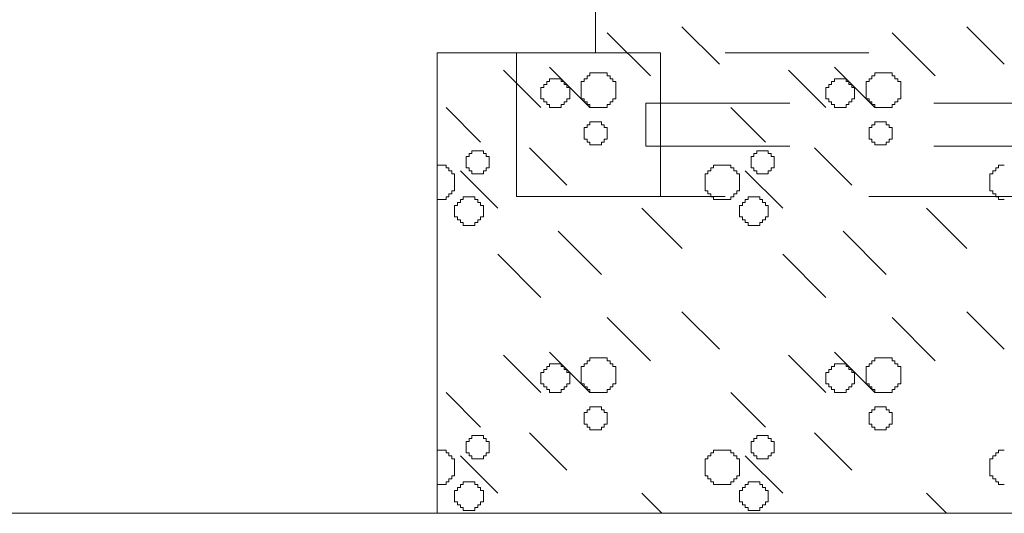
# Model space of a CAD drawing. Header units: millimetres. Extents: x -2274 to 12297, y -16157 to 26321.
# Tile 212 of 256: x -1493 to -1425, y 250 to 284. Entities that reach past the tile are written whole.
import ezdxf

# ---------------------------------------------------------------- set-up
doc = ezdxf.new("R2010")
doc.units = ezdxf.units.MM
doc.linetypes.add('4002', pattern=[2, 1, -1])
doc.layers.add('- niebieska cienka - izolacja', color=120, linetype='Continuous')
doc.layers.add('- niebieska gruba', color=161, linetype='Continuous')
doc.layers.add('-ŚCIANY NOŚNE', color=4, linetype='Continuous', lineweight=53)
doc.layers.add('DO USU', color=7, linetype='Continuous', true_color=0x969696)

msp = doc.modelspace()

# ---------------------------------------------------------------- linework, layer by layer
at = {"layer": '- niebieska cienka - izolacja', "color": 253, "linetype": 'Continuous', "lineweight": 13}
for p, q in [((-1452.195, 283.393), (-1449.195, 280.393)), ((-1452.195, 283.393), (-1449.195, 280.393)), ((-1446.997, 283.795), (-1444.397, 281.195)), ((-1446.997, 283.795), (-1444.397, 281.195)), ((-1432.395, 283.393), (-1429.395, 280.393)), ((-1432.395, 283.393), (-1429.395, 280.393)), ((-1427.197, 283.795), (-1424.597, 281.195)), ((-1427.197, 283.795), (-1424.597, 281.195)), ((-1459.397, 280.795), (-1456.797, 278.195)), ((-1459.397, 280.795), (-1456.797, 278.195)), ((-1456.195, 280.993), (-1453.395, 278.193)), ((-1456.195, 280.993), (-1453.395, 278.193)), ((-1453.395, 280.394), (-1453.395, 280.594)), ((-1453.395, 280.594), (-1453.195, 280.594)), ((-1453.195, 280.594), (-1452.995, 280.594)), ((-1452.995, 280.594), (-1452.795, 280.594)), ((-1452.795, 280.594), (-1452.595, 280.594)), ((-1452.595, 280.594), (-1452.395, 280.594)), ((-1452.395, 280.594), (-1452.195, 280.594)), ((-1452.195, 280.394), (-1452.195, 280.594)), ((-1439.597, 280.795), (-1436.997, 278.195)), ((-1439.597, 280.795), (-1436.997, 278.195)), ((-1436.395, 280.993), (-1433.595, 278.193)), ((-1436.395, 280.993), (-1433.595, 278.193)), ((-1433.595, 280.394), (-1433.595, 280.594)), ((-1433.595, 280.594), (-1433.395, 280.594)), ((-1433.395, 280.594), (-1433.195, 280.594)), ((-1433.195, 280.594), (-1432.995, 280.594)), ((-1432.995, 280.594), (-1432.795, 280.594)), ((-1432.795, 280.594), (-1432.595, 280.594)), ((-1432.595, 280.594), (-1432.395, 280.594)), ((-1432.395, 280.394), (-1432.395, 280.594)), ((-1456.395, 279.994), (-1456.195, 279.994)), ((-1456.395, 279.794), (-1456.395, 279.994)), ((-1456.195, 280.194), (-1455.995, 280.194)), ((-1456.195, 279.994), (-1456.195, 280.194)), ((-1455.995, 280.194), (-1455.795, 280.194)), ((-1455.795, 280.194), (-1455.595, 280.194)), ((-1455.595, 280.194), (-1455.395, 280.194)), ((-1455.395, 279.994), (-1455.395, 280.194)), ((-1455.395, 279.994), (-1455.195, 279.994)), ((-1455.195, 279.794), (-1455.195, 279.994)), ((-1453.995, 279.794), (-1453.995, 279.994)), ((-1453.995, 279.994), (-1453.795, 279.994)), ((-1453.795, 279.994), (-1453.795, 280.194)), ((-1453.795, 280.194), (-1453.595, 280.194)), ((-1453.595, 280.194), (-1453.595, 280.394)), ((-1453.595, 280.394), (-1453.395, 280.394)), ((-1452.195, 280.394), (-1451.995, 280.394)), ((-1451.995, 280.194), (-1451.995, 280.394)), ((-1451.995, 280.194), (-1451.795, 280.194)), ((-1451.795, 279.994), (-1451.795, 280.194)), ((-1451.795, 279.994), (-1451.595, 279.994)), ((-1451.595, 279.794), (-1451.595, 279.994)), ((-1436.595, 279.994), (-1436.395, 279.994)), ((-1436.595, 279.794), (-1436.595, 279.994)), ((-1436.395, 280.194), (-1436.195, 280.194)), ((-1436.395, 279.994), (-1436.395, 280.194)), ((-1436.195, 280.194), (-1435.995, 280.194)), ((-1435.995, 280.194), (-1435.795, 280.194)), ((-1435.795, 280.194), (-1435.595, 280.194)), ((-1435.595, 279.994), (-1435.595, 280.194)), ((-1435.595, 279.994), (-1435.395, 279.994)), ((-1435.395, 279.794), (-1435.395, 279.994)), ((-1434.195, 279.794), (-1434.195, 279.994)), ((-1434.195, 279.994), (-1433.995, 279.994)), ((-1433.995, 279.994), (-1433.995, 280.194)), ((-1433.995, 280.194), (-1433.795, 280.194)), ((-1433.795, 280.194), (-1433.795, 280.394)), ((-1433.795, 280.394), (-1433.595, 280.394)), ((-1432.395, 280.394), (-1432.195, 280.394)), ((-1432.195, 280.194), (-1432.195, 280.394)), ((-1432.195, 280.194), (-1431.995, 280.194)), ((-1431.995, 279.994), (-1431.995, 280.194)), ((-1431.995, 279.994), (-1431.795, 279.994)), ((-1431.795, 279.794), (-1431.795, 279.994)), ((-1456.795, 279.594), (-1456.595, 279.594)), ((-1456.795, 279.394), (-1456.795, 279.594)), ((-1456.795, 279.194), (-1456.795, 279.394)), ((-1456.595, 279.594), (-1456.595, 279.794)), ((-1456.595, 279.794), (-1456.395, 279.794)), ((-1455.195, 279.794), (-1454.995, 279.794)), ((-1454.995, 279.594), (-1454.995, 279.794)), ((-1454.995, 279.594), (-1454.795, 279.594)), ((-1454.795, 279.394), (-1454.795, 279.594)), ((-1454.795, 279.194), (-1454.795, 279.394)), ((-1453.995, 279.594), (-1453.995, 279.794)), ((-1453.995, 279.394), (-1453.995, 279.594)), ((-1453.995, 279.194), (-1453.995, 279.394)), ((-1451.595, 279.594), (-1451.595, 279.794)), ((-1451.595, 279.394), (-1451.595, 279.594)), ((-1451.595, 279.194), (-1451.595, 279.394)), ((-1436.995, 279.594), (-1436.795, 279.594)), ((-1436.995, 279.394), (-1436.995, 279.594)), ((-1436.995, 279.194), (-1436.995, 279.394)), ((-1436.795, 279.594), (-1436.795, 279.794)), ((-1436.795, 279.794), (-1436.595, 279.794)), ((-1435.395, 279.794), (-1435.195, 279.794)), ((-1435.195, 279.594), (-1435.195, 279.794)), ((-1435.195, 279.594), (-1434.995, 279.594)), ((-1434.995, 279.394), (-1434.995, 279.594)), ((-1434.995, 279.194), (-1434.995, 279.394)), ((-1434.195, 279.594), (-1434.195, 279.794)), ((-1434.195, 279.394), (-1434.195, 279.594)), ((-1434.195, 279.194), (-1434.195, 279.394)), ((-1431.795, 279.594), (-1431.795, 279.794)), ((-1431.795, 279.394), (-1431.795, 279.594)), ((-1431.795, 279.194), (-1431.795, 279.394)), ((-1456.795, 278.994), (-1456.795, 279.194)), ((-1456.795, 278.794), (-1456.795, 278.994)), ((-1456.795, 278.794), (-1456.595, 278.794)), ((-1456.595, 278.594), (-1456.595, 278.794)), ((-1456.595, 278.594), (-1456.395, 278.594)), ((-1456.395, 278.394), (-1456.395, 278.594)), ((-1455.195, 278.394), (-1455.195, 278.594)), ((-1455.195, 278.594), (-1454.995, 278.594)), ((-1454.995, 278.594), (-1454.995, 278.794)), ((-1454.995, 278.794), (-1454.795, 278.794)), ((-1454.795, 278.994), (-1454.795, 279.194)), ((-1454.795, 278.794), (-1454.795, 278.994)), ((-1453.995, 278.994), (-1453.995, 279.194)), ((-1453.995, 278.794), (-1453.995, 278.994)), ((-1453.995, 278.794), (-1453.795, 278.794)), ((-1453.795, 278.594), (-1453.795, 278.794)), ((-1453.795, 278.594), (-1453.595, 278.594)), ((-1453.595, 278.394), (-1453.595, 278.594)), ((-1451.995, 278.594), (-1451.795, 278.594)), ((-1451.995, 278.394), (-1451.995, 278.594)), ((-1451.795, 278.794), (-1451.595, 278.794)), ((-1451.795, 278.594), (-1451.795, 278.794)), ((-1451.595, 278.994), (-1451.595, 279.194)), ((-1451.595, 278.794), (-1451.595, 278.994)), ((-1436.995, 278.994), (-1436.995, 279.194)), ((-1436.995, 278.794), (-1436.995, 278.994)), ((-1436.995, 278.794), (-1436.795, 278.794)), ((-1436.795, 278.594), (-1436.795, 278.794)), ((-1436.795, 278.594), (-1436.595, 278.594)), ((-1436.595, 278.394), (-1436.595, 278.594)), ((-1435.395, 278.394), (-1435.395, 278.594)), ((-1435.395, 278.594), (-1435.195, 278.594)), ((-1435.195, 278.594), (-1435.195, 278.794)), ((-1435.195, 278.794), (-1434.995, 278.794)), ((-1434.995, 278.994), (-1434.995, 279.194)), ((-1434.995, 278.794), (-1434.995, 278.994)), ((-1434.195, 278.994), (-1434.195, 279.194)), ((-1434.195, 278.794), (-1434.195, 278.994)), ((-1434.195, 278.794), (-1433.995, 278.794)), ((-1433.995, 278.594), (-1433.995, 278.794)), ((-1433.995, 278.594), (-1433.795, 278.594)), ((-1433.795, 278.394), (-1433.795, 278.594)), ((-1432.195, 278.594), (-1431.995, 278.594)), ((-1432.195, 278.394), (-1432.195, 278.594)), ((-1431.995, 278.794), (-1431.795, 278.794)), ((-1431.995, 278.594), (-1431.995, 278.794)), ((-1431.795, 278.994), (-1431.795, 279.194)), ((-1431.795, 278.794), (-1431.795, 278.994)), ((-1463.395, 278.193), (-1460.995, 275.793)), ((-1463.395, 278.193), (-1460.995, 275.793)), ((-1456.395, 278.394), (-1456.195, 278.394)), ((-1456.195, 278.194), (-1456.195, 278.394)), ((-1456.195, 278.194), (-1455.995, 278.194)), ((-1455.995, 278.194), (-1455.795, 278.194)), ((-1455.795, 278.194), (-1455.595, 278.194)), ((-1455.595, 278.194), (-1455.395, 278.194)), ((-1455.395, 278.194), (-1455.395, 278.394)), ((-1455.395, 278.394), (-1455.195, 278.394)), ((-1453.595, 278.394), (-1453.395, 278.394)), ((-1453.395, 278.194), (-1453.395, 278.394)), ((-1453.395, 278.194), (-1453.195, 278.194)), ((-1453.195, 278.194), (-1452.995, 278.194)), ((-1452.995, 278.194), (-1452.795, 278.194)), ((-1452.795, 278.194), (-1452.595, 278.194)), ((-1452.595, 278.194), (-1452.395, 278.194)), ((-1452.395, 278.194), (-1452.195, 278.194)), ((-1452.195, 278.394), (-1451.995, 278.394)), ((-1452.195, 278.194), (-1452.195, 278.394)), ((-1443.595, 278.193), (-1441.195, 275.793)), ((-1443.595, 278.193), (-1441.195, 275.793)), ((-1436.595, 278.394), (-1436.395, 278.394)), ((-1436.395, 278.194), (-1436.395, 278.394)), ((-1436.395, 278.194), (-1436.195, 278.194)), ((-1436.195, 278.194), (-1435.995, 278.194)), ((-1435.995, 278.194), (-1435.795, 278.194)), ((-1435.795, 278.194), (-1435.595, 278.194)), ((-1435.595, 278.194), (-1435.595, 278.394)), ((-1435.595, 278.394), (-1435.395, 278.394)), ((-1433.795, 278.394), (-1433.595, 278.394)), ((-1433.595, 278.194), (-1433.595, 278.394)), ((-1433.595, 278.194), (-1433.395, 278.194)), ((-1433.395, 278.194), (-1433.195, 278.194)), ((-1433.195, 278.194), (-1432.995, 278.194)), ((-1432.995, 278.194), (-1432.795, 278.194)), ((-1432.795, 278.194), (-1432.595, 278.194)), ((-1432.595, 278.194), (-1432.395, 278.194)), ((-1432.395, 278.394), (-1432.195, 278.394)), ((-1432.395, 278.194), (-1432.395, 278.394)), ((-1453.395, 276.994), (-1453.395, 277.194)), ((-1453.395, 277.194), (-1453.195, 277.194)), ((-1453.195, 277.194), (-1452.995, 277.194)), ((-1452.995, 277.194), (-1452.795, 277.194)), ((-1452.795, 277.194), (-1452.595, 277.194)), ((-1452.595, 276.994), (-1452.595, 277.194)), ((-1433.595, 276.994), (-1433.595, 277.194)), ((-1433.595, 277.194), (-1433.395, 277.194)), ((-1433.395, 277.194), (-1433.195, 277.194)), ((-1433.195, 277.194), (-1432.995, 277.194)), ((-1432.995, 277.194), (-1432.795, 277.194)), ((-1432.795, 276.994), (-1432.795, 277.194)), ((-1453.795, 276.594), (-1453.795, 276.794)), ((-1453.795, 276.794), (-1453.595, 276.794)), ((-1453.795, 276.394), (-1453.795, 276.594)), ((-1453.595, 276.994), (-1453.395, 276.994)), ((-1453.595, 276.794), (-1453.595, 276.994)), ((-1452.595, 276.994), (-1452.395, 276.994)), ((-1452.395, 276.794), (-1452.395, 276.994)), ((-1452.395, 276.794), (-1452.195, 276.794)), ((-1452.195, 276.594), (-1452.195, 276.794)), ((-1452.195, 276.394), (-1452.195, 276.594)), ((-1433.995, 276.594), (-1433.995, 276.794)), ((-1433.995, 276.794), (-1433.795, 276.794)), ((-1433.995, 276.394), (-1433.995, 276.594)), ((-1433.795, 276.994), (-1433.595, 276.994)), ((-1433.795, 276.794), (-1433.795, 276.994)), ((-1432.795, 276.994), (-1432.595, 276.994)), ((-1432.595, 276.794), (-1432.595, 276.994)), ((-1432.595, 276.794), (-1432.395, 276.794)), ((-1432.395, 276.594), (-1432.395, 276.794)), ((-1432.395, 276.394), (-1432.395, 276.594)), ((-1453.795, 276.194), (-1453.795, 276.394)), ((-1453.795, 275.994), (-1453.795, 276.194)), ((-1453.795, 275.994), (-1453.595, 275.994)), ((-1453.595, 275.794), (-1453.595, 275.994)), ((-1453.595, 275.794), (-1453.395, 275.794)), ((-1453.395, 275.594), (-1453.395, 275.794)), ((-1452.595, 275.794), (-1452.395, 275.794)), ((-1452.595, 275.594), (-1452.595, 275.794)), ((-1452.395, 275.994), (-1452.195, 275.994)), ((-1452.395, 275.794), (-1452.395, 275.994)), ((-1452.195, 276.194), (-1452.195, 276.394)), ((-1452.195, 275.994), (-1452.195, 276.194)), ((-1433.995, 276.194), (-1433.995, 276.394)), ((-1433.995, 275.994), (-1433.995, 276.194)), ((-1433.995, 275.994), (-1433.795, 275.994)), ((-1433.795, 275.794), (-1433.795, 275.994)), ((-1433.795, 275.794), (-1433.595, 275.794)), ((-1433.595, 275.594), (-1433.595, 275.794)), ((-1432.795, 275.794), (-1432.595, 275.794)), ((-1432.795, 275.594), (-1432.795, 275.794)), ((-1432.595, 275.994), (-1432.395, 275.994)), ((-1432.595, 275.794), (-1432.595, 275.994)), ((-1432.395, 276.194), (-1432.395, 276.394)), ((-1432.395, 275.994), (-1432.395, 276.194)), ((-1461.595, 274.994), (-1461.595, 275.194)), ((-1461.595, 275.194), (-1461.395, 275.194)), ((-1461.395, 275.194), (-1461.195, 275.194)), ((-1461.195, 275.194), (-1460.995, 275.194)), ((-1460.995, 275.194), (-1460.795, 275.194)), ((-1460.795, 274.994), (-1460.795, 275.194)), ((-1457.597, 275.395), (-1454.997, 272.795)), ((-1457.597, 275.395), (-1454.997, 272.795)), ((-1453.395, 275.594), (-1453.195, 275.594)), ((-1453.195, 275.594), (-1452.995, 275.594)), ((-1452.995, 275.594), (-1452.795, 275.594)), ((-1452.795, 275.594), (-1452.595, 275.594)), ((-1441.795, 274.994), (-1441.795, 275.194)), ((-1441.795, 275.194), (-1441.595, 275.194)), ((-1441.595, 275.194), (-1441.395, 275.194)), ((-1441.395, 275.194), (-1441.195, 275.194)), ((-1441.195, 275.194), (-1440.995, 275.194)), ((-1440.995, 274.994), (-1440.995, 275.194)), ((-1437.797, 275.395), (-1435.197, 272.795)), ((-1437.797, 275.395), (-1435.197, 272.795)), ((-1433.595, 275.594), (-1433.395, 275.594)), ((-1433.395, 275.594), (-1433.195, 275.594)), ((-1433.195, 275.594), (-1432.995, 275.594)), ((-1432.995, 275.594), (-1432.795, 275.594)), ((-1461.995, 274.594), (-1461.995, 274.794)), ((-1461.995, 274.794), (-1461.795, 274.794)), ((-1461.995, 274.394), (-1461.995, 274.594)), ((-1461.795, 274.994), (-1461.595, 274.994)), ((-1461.795, 274.794), (-1461.795, 274.994)), ((-1460.795, 274.994), (-1460.595, 274.994)), ((-1460.595, 274.794), (-1460.595, 274.994)), ((-1460.595, 274.794), (-1460.395, 274.794)), ((-1460.395, 274.594), (-1460.395, 274.794)), ((-1460.395, 274.394), (-1460.395, 274.594)), ((-1442.195, 274.594), (-1442.195, 274.794)), ((-1442.195, 274.794), (-1441.995, 274.794)), ((-1442.195, 274.394), (-1442.195, 274.594)), ((-1441.995, 274.994), (-1441.795, 274.994)), ((-1441.995, 274.794), (-1441.995, 274.994)), ((-1440.995, 274.994), (-1440.795, 274.994)), ((-1440.795, 274.794), (-1440.795, 274.994)), ((-1440.795, 274.794), (-1440.595, 274.794)), ((-1440.595, 274.594), (-1440.595, 274.794)), ((-1440.595, 274.394), (-1440.595, 274.594)), ((-1464, 274.194), (-1463.995, 274.194)), ((-1463.995, 274.194), (-1463.795, 274.194)), ((-1463.795, 274.194), (-1463.595, 274.194)), ((-1463.595, 274.194), (-1463.395, 274.194)), ((-1463.395, 273.994), (-1463.395, 274.194)), ((-1463.395, 273.994), (-1463.195, 273.994)), ((-1463.195, 273.794), (-1463.195, 273.994)), ((-1463.195, 273.794), (-1462.995, 273.794)), ((-1462.995, 273.594), (-1462.995, 273.794)), ((-1462.397, 273.795), (-1459.797, 271.195)), ((-1462.397, 273.795), (-1459.797, 271.195)), ((-1461.995, 274.194), (-1461.995, 274.394)), ((-1461.995, 273.994), (-1461.995, 274.194)), ((-1461.995, 273.994), (-1461.795, 273.994)), ((-1461.795, 273.794), (-1461.795, 273.994)), ((-1461.795, 273.794), (-1461.595, 273.794)), ((-1461.595, 273.594), (-1461.595, 273.794)), ((-1460.795, 273.794), (-1460.595, 273.794)), ((-1460.795, 273.594), (-1460.795, 273.794)), ((-1460.595, 273.994), (-1460.395, 273.994)), ((-1460.595, 273.794), (-1460.595, 273.994)), ((-1460.395, 274.194), (-1460.395, 274.394)), ((-1460.395, 273.994), (-1460.395, 274.194)), ((-1445.195, 273.594), (-1445.195, 273.794)), ((-1445.195, 273.794), (-1444.995, 273.794)), ((-1444.995, 273.794), (-1444.995, 273.994)), ((-1444.995, 273.994), (-1444.795, 273.994)), ((-1444.795, 273.994), (-1444.795, 274.194)), ((-1444.795, 274.194), (-1444.595, 274.194)), ((-1444.595, 274.194), (-1444.395, 274.194)), ((-1444.395, 274.194), (-1444.195, 274.194)), ((-1444.195, 274.194), (-1443.995, 274.194)), ((-1443.995, 274.194), (-1443.795, 274.194)), ((-1443.795, 274.194), (-1443.595, 274.194)), ((-1443.595, 273.994), (-1443.595, 274.194)), ((-1443.595, 273.994), (-1443.395, 273.994)), ((-1443.395, 273.794), (-1443.395, 273.994)), ((-1443.395, 273.794), (-1443.195, 273.794)), ((-1443.195, 273.594), (-1443.195, 273.794)), ((-1442.597, 273.795), (-1439.997, 271.195)), ((-1442.597, 273.795), (-1439.997, 271.195)), ((-1442.195, 274.194), (-1442.195, 274.394)), ((-1442.195, 273.994), (-1442.195, 274.194)), ((-1442.195, 273.994), (-1441.995, 273.994)), ((-1441.995, 273.794), (-1441.995, 273.994)), ((-1441.995, 273.794), (-1441.795, 273.794)), ((-1441.795, 273.594), (-1441.795, 273.794)), ((-1440.995, 273.794), (-1440.795, 273.794)), ((-1440.995, 273.594), (-1440.995, 273.794)), ((-1440.795, 273.994), (-1440.595, 273.994)), ((-1440.795, 273.794), (-1440.795, 273.994)), ((-1440.595, 274.194), (-1440.595, 274.394)), ((-1440.595, 273.994), (-1440.595, 274.194)), ((-1425.395, 273.594), (-1425.395, 273.794)), ((-1425.395, 273.794), (-1425.195, 273.794)), ((-1425.195, 273.794), (-1425.195, 273.994)), ((-1425.195, 273.994), (-1424.995, 273.994)), ((-1424.995, 273.994), (-1424.995, 274.194)), ((-1424.995, 274.194), (-1424.795, 274.194)), ((-1424.795, 274.194), (-1424.595, 274.194)), ((-1462.995, 273.594), (-1462.795, 273.594)), ((-1462.795, 273.394), (-1462.795, 273.594)), ((-1462.795, 273.194), (-1462.795, 273.394)), ((-1462.795, 272.994), (-1462.795, 273.194)), ((-1461.595, 273.594), (-1461.395, 273.594)), ((-1461.395, 273.594), (-1461.195, 273.594)), ((-1461.195, 273.594), (-1460.995, 273.594)), ((-1460.995, 273.594), (-1460.795, 273.594)), ((-1445.395, 273.394), (-1445.395, 273.594)), ((-1445.395, 273.594), (-1445.195, 273.594)), ((-1445.395, 273.194), (-1445.395, 273.394)), ((-1445.395, 272.994), (-1445.395, 273.194)), ((-1443.195, 273.594), (-1442.995, 273.594)), ((-1442.995, 273.394), (-1442.995, 273.594)), ((-1442.995, 273.194), (-1442.995, 273.394)), ((-1442.995, 272.994), (-1442.995, 273.194)), ((-1441.795, 273.594), (-1441.595, 273.594)), ((-1441.595, 273.594), (-1441.395, 273.594)), ((-1441.395, 273.594), (-1441.195, 273.594)), ((-1441.195, 273.594), (-1440.995, 273.594)), ((-1425.595, 273.394), (-1425.595, 273.594)), ((-1425.595, 273.594), (-1425.395, 273.594)), ((-1425.595, 273.194), (-1425.595, 273.394)), ((-1425.595, 272.994), (-1425.595, 273.194)), ((-1462.995, 272.394), (-1462.795, 272.394)), ((-1462.995, 272.194), (-1462.995, 272.394)), ((-1462.795, 272.794), (-1462.795, 272.994)), ((-1462.795, 272.594), (-1462.795, 272.794)), ((-1462.795, 272.394), (-1462.795, 272.594)), ((-1445.395, 272.794), (-1445.395, 272.994)), ((-1445.395, 272.594), (-1445.395, 272.794)), ((-1445.395, 272.394), (-1445.395, 272.594)), ((-1445.395, 272.394), (-1445.195, 272.394)), ((-1445.195, 272.194), (-1445.195, 272.394)), ((-1443.195, 272.394), (-1442.995, 272.394)), ((-1443.195, 272.194), (-1443.195, 272.394)), ((-1442.995, 272.794), (-1442.995, 272.994)), ((-1442.995, 272.594), (-1442.995, 272.794)), ((-1442.995, 272.394), (-1442.995, 272.594)), ((-1425.595, 272.794), (-1425.595, 272.994)), ((-1425.595, 272.594), (-1425.595, 272.794)), ((-1425.595, 272.394), (-1425.595, 272.594)), ((-1425.595, 272.394), (-1425.395, 272.394)), ((-1425.395, 272.194), (-1425.395, 272.394)), ((-1464, 271.794), (-1463.995, 271.794)), ((-1463.995, 271.794), (-1463.795, 271.794)), ((-1463.795, 271.794), (-1463.595, 271.794)), ((-1463.595, 271.794), (-1463.395, 271.794)), ((-1463.395, 271.994), (-1463.195, 271.994)), ((-1463.395, 271.794), (-1463.395, 271.994)), ((-1463.195, 272.194), (-1462.995, 272.194)), ((-1463.195, 271.994), (-1463.195, 272.194)), ((-1462.395, 271.794), (-1462.195, 271.794)), ((-1462.395, 271.594), (-1462.395, 271.794)), ((-1462.195, 271.994), (-1461.995, 271.994)), ((-1462.195, 271.794), (-1462.195, 271.994)), ((-1461.995, 271.994), (-1461.795, 271.994)), ((-1461.795, 271.994), (-1461.595, 271.994)), ((-1461.595, 271.994), (-1461.395, 271.994)), ((-1461.395, 271.794), (-1461.395, 271.994)), ((-1461.395, 271.794), (-1461.195, 271.794)), ((-1461.195, 271.594), (-1461.195, 271.794)), ((-1445.195, 272.194), (-1444.995, 272.194)), ((-1444.995, 271.994), (-1444.995, 272.194)), ((-1444.995, 271.994), (-1444.795, 271.994)), ((-1444.795, 271.794), (-1444.795, 271.994)), ((-1444.795, 271.794), (-1444.595, 271.794)), ((-1444.595, 271.794), (-1444.395, 271.794)), ((-1444.395, 271.794), (-1444.195, 271.794)), ((-1444.195, 271.794), (-1443.995, 271.794)), ((-1443.995, 271.794), (-1443.795, 271.794)), ((-1443.795, 271.794), (-1443.595, 271.794)), ((-1443.595, 271.994), (-1443.395, 271.994)), ((-1443.595, 271.794), (-1443.595, 271.994)), ((-1443.395, 272.194), (-1443.195, 272.194)), ((-1443.395, 271.994), (-1443.395, 272.194)), ((-1442.595, 271.794), (-1442.395, 271.794)), ((-1442.595, 271.594), (-1442.595, 271.794)), ((-1442.395, 271.994), (-1442.195, 271.994)), ((-1442.395, 271.794), (-1442.395, 271.994)), ((-1442.195, 271.994), (-1441.995, 271.994)), ((-1441.995, 271.994), (-1441.795, 271.994)), ((-1441.795, 271.994), (-1441.595, 271.994)), ((-1441.595, 271.794), (-1441.595, 271.994)), ((-1441.595, 271.794), (-1441.395, 271.794)), ((-1441.395, 271.594), (-1441.395, 271.794)), ((-1425.395, 272.194), (-1425.195, 272.194)), ((-1425.195, 271.994), (-1425.195, 272.194)), ((-1425.195, 271.994), (-1424.995, 271.994)), ((-1424.995, 271.794), (-1424.995, 271.994)), ((-1424.995, 271.794), (-1424.795, 271.794)), ((-1424.795, 271.794), (-1424.595, 271.794)), ((-1462.795, 271.394), (-1462.595, 271.394)), ((-1462.795, 271.194), (-1462.795, 271.394)), ((-1462.795, 270.994), (-1462.795, 271.194)), ((-1462.795, 270.794), (-1462.795, 270.994)), ((-1462.595, 271.394), (-1462.595, 271.594)), ((-1462.595, 271.594), (-1462.395, 271.594)), ((-1461.195, 271.594), (-1460.995, 271.594)), ((-1460.995, 271.394), (-1460.995, 271.594)), ((-1460.995, 271.394), (-1460.795, 271.394)), ((-1460.795, 271.194), (-1460.795, 271.394)), ((-1460.795, 270.994), (-1460.795, 271.194)), ((-1460.795, 270.794), (-1460.795, 270.994)), ((-1449.795, 271.193), (-1446.995, 268.393)), ((-1449.795, 271.193), (-1446.995, 268.393)), ((-1442.995, 271.394), (-1442.795, 271.394)), ((-1442.995, 271.194), (-1442.995, 271.394)), ((-1442.995, 270.994), (-1442.995, 271.194)), ((-1442.995, 270.794), (-1442.995, 270.994)), ((-1442.795, 271.394), (-1442.795, 271.594)), ((-1442.795, 271.594), (-1442.595, 271.594)), ((-1441.395, 271.594), (-1441.195, 271.594)), ((-1441.195, 271.394), (-1441.195, 271.594)), ((-1441.195, 271.394), (-1440.995, 271.394)), ((-1440.995, 271.194), (-1440.995, 271.394)), ((-1440.995, 270.994), (-1440.995, 271.194)), ((-1440.995, 270.794), (-1440.995, 270.994)), ((-1429.995, 271.193), (-1427.195, 268.393)), ((-1429.995, 271.193), (-1427.195, 268.393)), ((-1462.795, 270.594), (-1462.795, 270.794)), ((-1462.795, 270.594), (-1462.595, 270.594)), ((-1462.595, 270.394), (-1462.595, 270.594)), ((-1462.595, 270.394), (-1462.395, 270.394)), ((-1462.395, 270.194), (-1462.395, 270.394)), ((-1461.195, 270.194), (-1461.195, 270.394)), ((-1461.195, 270.394), (-1460.995, 270.394)), ((-1460.995, 270.394), (-1460.995, 270.594)), ((-1460.995, 270.594), (-1460.795, 270.594)), ((-1460.795, 270.594), (-1460.795, 270.794)), ((-1442.995, 270.594), (-1442.995, 270.794)), ((-1442.995, 270.594), (-1442.795, 270.594)), ((-1442.795, 270.394), (-1442.795, 270.594)), ((-1442.795, 270.394), (-1442.595, 270.394)), ((-1442.595, 270.194), (-1442.595, 270.394)), ((-1441.395, 270.194), (-1441.395, 270.394)), ((-1441.395, 270.394), (-1441.195, 270.394)), ((-1441.195, 270.394), (-1441.195, 270.594)), ((-1441.195, 270.594), (-1440.995, 270.594)), ((-1440.995, 270.594), (-1440.995, 270.794)), ((-1462.395, 270.194), (-1462.195, 270.194)), ((-1462.195, 269.994), (-1462.195, 270.194)), ((-1462.195, 269.994), (-1461.995, 269.994)), ((-1461.995, 269.994), (-1461.795, 269.994)), ((-1461.795, 269.994), (-1461.595, 269.994)), ((-1461.595, 269.994), (-1461.395, 269.994)), ((-1461.395, 269.994), (-1461.395, 270.194)), ((-1461.395, 270.194), (-1461.195, 270.194)), ((-1442.595, 270.194), (-1442.395, 270.194)), ((-1442.395, 269.994), (-1442.395, 270.194)), ((-1442.395, 269.994), (-1442.195, 269.994)), ((-1442.195, 269.994), (-1441.995, 269.994)), ((-1441.995, 269.994), (-1441.795, 269.994)), ((-1441.795, 269.994), (-1441.595, 269.994)), ((-1441.595, 269.994), (-1441.595, 270.194)), ((-1441.595, 270.194), (-1441.395, 270.194)), ((-1455.595, 269.593), (-1452.595, 266.593)), ((-1455.595, 269.593), (-1452.595, 266.593)), ((-1435.795, 269.593), (-1432.795, 266.593)), ((-1435.795, 269.593), (-1432.795, 266.593)), ((-1459.795, 267.993), (-1456.795, 264.993)), ((-1459.795, 267.993), (-1456.795, 264.993)), ((-1439.995, 267.993), (-1436.995, 264.993)), ((-1439.995, 267.993), (-1436.995, 264.993)), ((-1452.195, 263.593), (-1449.195, 260.593)), ((-1452.195, 263.593), (-1449.195, 260.593)), ((-1446.997, 263.995), (-1444.397, 261.395)), ((-1446.997, 263.995), (-1444.397, 261.395)), ((-1432.395, 263.593), (-1429.395, 260.593)), ((-1432.395, 263.593), (-1429.395, 260.593)), ((-1427.197, 263.995), (-1424.597, 261.395)), ((-1427.197, 263.995), (-1424.597, 261.395)), ((-1459.397, 260.995), (-1456.797, 258.395)), ((-1459.397, 260.995), (-1456.797, 258.395)), ((-1456.195, 261.193), (-1453.395, 258.393)), ((-1456.195, 261.193), (-1453.395, 258.393)), ((-1453.395, 260.594), (-1453.395, 260.794)), ((-1453.395, 260.794), (-1453.195, 260.794)), ((-1453.195, 260.794), (-1452.995, 260.794)), ((-1452.995, 260.794), (-1452.795, 260.794)), ((-1452.795, 260.794), (-1452.595, 260.794)), ((-1452.595, 260.794), (-1452.395, 260.794)), ((-1452.395, 260.794), (-1452.195, 260.794)), ((-1452.195, 260.594), (-1452.195, 260.794)), ((-1439.597, 260.995), (-1436.997, 258.395)), ((-1439.597, 260.995), (-1436.997, 258.395)), ((-1436.395, 261.193), (-1433.595, 258.393)), ((-1436.395, 261.193), (-1433.595, 258.393)), ((-1433.595, 260.594), (-1433.595, 260.794)), ((-1433.595, 260.794), (-1433.395, 260.794)), ((-1433.395, 260.794), (-1433.195, 260.794)), ((-1433.195, 260.794), (-1432.995, 260.794)), ((-1432.995, 260.794), (-1432.795, 260.794)), ((-1432.795, 260.794), (-1432.595, 260.794)), ((-1432.595, 260.794), (-1432.395, 260.794)), ((-1432.395, 260.594), (-1432.395, 260.794)), ((-1456.395, 260.194), (-1456.195, 260.194)), ((-1456.395, 259.994), (-1456.395, 260.194)), ((-1456.195, 260.394), (-1455.995, 260.394)), ((-1456.195, 260.194), (-1456.195, 260.394)), ((-1455.995, 260.394), (-1455.795, 260.394)), ((-1455.795, 260.394), (-1455.595, 260.394)), ((-1455.595, 260.394), (-1455.395, 260.394)), ((-1455.395, 260.194), (-1455.395, 260.394)), ((-1455.395, 260.194), (-1455.195, 260.194)), ((-1455.195, 259.994), (-1455.195, 260.194)), ((-1453.995, 259.994), (-1453.995, 260.194)), ((-1453.995, 260.194), (-1453.795, 260.194)), ((-1453.795, 260.194), (-1453.795, 260.394)), ((-1453.795, 260.394), (-1453.595, 260.394)), ((-1453.595, 260.394), (-1453.595, 260.594)), ((-1453.595, 260.594), (-1453.395, 260.594)), ((-1452.195, 260.594), (-1451.995, 260.594)), ((-1451.995, 260.394), (-1451.995, 260.594)), ((-1451.995, 260.394), (-1451.795, 260.394)), ((-1451.795, 260.194), (-1451.795, 260.394)), ((-1451.795, 260.194), (-1451.595, 260.194)), ((-1451.595, 259.994), (-1451.595, 260.194)), ((-1436.595, 260.194), (-1436.395, 260.194)), ((-1436.595, 259.994), (-1436.595, 260.194)), ((-1436.395, 260.394), (-1436.195, 260.394)), ((-1436.395, 260.194), (-1436.395, 260.394)), ((-1436.195, 260.394), (-1435.995, 260.394)), ((-1435.995, 260.394), (-1435.795, 260.394)), ((-1435.795, 260.394), (-1435.595, 260.394)), ((-1435.595, 260.194), (-1435.595, 260.394)), ((-1435.595, 260.194), (-1435.395, 260.194)), ((-1435.395, 259.994), (-1435.395, 260.194)), ((-1434.195, 259.994), (-1434.195, 260.194)), ((-1434.195, 260.194), (-1433.995, 260.194)), ((-1433.995, 260.194), (-1433.995, 260.394)), ((-1433.995, 260.394), (-1433.795, 260.394)), ((-1433.795, 260.394), (-1433.795, 260.594)), ((-1433.795, 260.594), (-1433.595, 260.594)), ((-1432.395, 260.594), (-1432.195, 260.594)), ((-1432.195, 260.394), (-1432.195, 260.594)), ((-1432.195, 260.394), (-1431.995, 260.394)), ((-1431.995, 260.194), (-1431.995, 260.394)), ((-1431.995, 260.194), (-1431.795, 260.194)), ((-1431.795, 259.994), (-1431.795, 260.194)), ((-1456.795, 259.794), (-1456.595, 259.794)), ((-1456.795, 259.594), (-1456.795, 259.794)), ((-1456.795, 259.394), (-1456.795, 259.594)), ((-1456.795, 259.194), (-1456.795, 259.394)), ((-1456.595, 259.794), (-1456.595, 259.994)), ((-1456.595, 259.994), (-1456.395, 259.994)), ((-1455.195, 259.994), (-1454.995, 259.994)), ((-1454.995, 259.794), (-1454.995, 259.994)), ((-1454.995, 259.794), (-1454.795, 259.794)), ((-1454.795, 259.594), (-1454.795, 259.794)), ((-1454.795, 259.394), (-1454.795, 259.594)), ((-1454.795, 259.194), (-1454.795, 259.394)), ((-1453.995, 259.794), (-1453.995, 259.994)), ((-1453.995, 259.594), (-1453.995, 259.794)), ((-1453.995, 259.394), (-1453.995, 259.594)), ((-1453.995, 259.194), (-1453.995, 259.394)), ((-1451.595, 259.794), (-1451.595, 259.994)), ((-1451.595, 259.594), (-1451.595, 259.794)), ((-1451.595, 259.394), (-1451.595, 259.594)), ((-1451.595, 259.194), (-1451.595, 259.394)), ((-1436.995, 259.794), (-1436.795, 259.794)), ((-1436.995, 259.594), (-1436.995, 259.794)), ((-1436.995, 259.394), (-1436.995, 259.594)), ((-1436.995, 259.194), (-1436.995, 259.394)), ((-1436.795, 259.794), (-1436.795, 259.994)), ((-1436.795, 259.994), (-1436.595, 259.994)), ((-1435.395, 259.994), (-1435.195, 259.994)), ((-1435.195, 259.794), (-1435.195, 259.994)), ((-1435.195, 259.794), (-1434.995, 259.794)), ((-1434.995, 259.594), (-1434.995, 259.794)), ((-1434.995, 259.394), (-1434.995, 259.594)), ((-1434.995, 259.194), (-1434.995, 259.394)), ((-1434.195, 259.794), (-1434.195, 259.994)), ((-1434.195, 259.594), (-1434.195, 259.794)), ((-1434.195, 259.394), (-1434.195, 259.594)), ((-1434.195, 259.194), (-1434.195, 259.394)), ((-1431.795, 259.794), (-1431.795, 259.994)), ((-1431.795, 259.594), (-1431.795, 259.794)), ((-1431.795, 259.394), (-1431.795, 259.594)), ((-1431.795, 259.194), (-1431.795, 259.394)), ((-1456.795, 258.994), (-1456.795, 259.194)), ((-1456.795, 258.994), (-1456.595, 258.994)), ((-1456.595, 258.794), (-1456.595, 258.994)), ((-1456.595, 258.794), (-1456.395, 258.794)), ((-1456.395, 258.594), (-1456.395, 258.794)), ((-1455.195, 258.594), (-1455.195, 258.794)), ((-1455.195, 258.794), (-1454.995, 258.794)), ((-1454.995, 258.794), (-1454.995, 258.994)), ((-1454.995, 258.994), (-1454.795, 258.994)), ((-1454.795, 258.994), (-1454.795, 259.194)), ((-1453.995, 258.994), (-1453.995, 259.194)), ((-1453.995, 258.994), (-1453.795, 258.994)), ((-1453.795, 258.794), (-1453.795, 258.994)), ((-1453.795, 258.794), (-1453.595, 258.794)), ((-1453.595, 258.594), (-1453.595, 258.794)), ((-1451.995, 258.794), (-1451.795, 258.794)), ((-1451.995, 258.594), (-1451.995, 258.794)), ((-1451.795, 258.994), (-1451.595, 258.994)), ((-1451.795, 258.794), (-1451.795, 258.994)), ((-1451.595, 258.994), (-1451.595, 259.194)), ((-1436.995, 258.994), (-1436.995, 259.194)), ((-1436.995, 258.994), (-1436.795, 258.994)), ((-1436.795, 258.794), (-1436.795, 258.994)), ((-1436.795, 258.794), (-1436.595, 258.794)), ((-1436.595, 258.594), (-1436.595, 258.794)), ((-1435.395, 258.594), (-1435.395, 258.794)), ((-1435.395, 258.794), (-1435.195, 258.794)), ((-1435.195, 258.794), (-1435.195, 258.994)), ((-1435.195, 258.994), (-1434.995, 258.994)), ((-1434.995, 258.994), (-1434.995, 259.194)), ((-1434.195, 258.994), (-1434.195, 259.194)), ((-1434.195, 258.994), (-1433.995, 258.994)), ((-1433.995, 258.794), (-1433.995, 258.994)), ((-1433.995, 258.794), (-1433.795, 258.794)), ((-1433.795, 258.594), (-1433.795, 258.794)), ((-1432.195, 258.794), (-1431.995, 258.794)), ((-1432.195, 258.594), (-1432.195, 258.794)), ((-1431.995, 258.994), (-1431.795, 258.994)), ((-1431.995, 258.794), (-1431.995, 258.994)), ((-1431.795, 258.994), (-1431.795, 259.194)), ((-1463.395, 258.393), (-1460.995, 255.993)), ((-1463.395, 258.393), (-1460.995, 255.993)), ((-1456.395, 258.594), (-1456.195, 258.594)), ((-1456.195, 258.394), (-1456.195, 258.594)), ((-1456.195, 258.394), (-1455.995, 258.394)), ((-1455.995, 258.394), (-1455.795, 258.394)), ((-1455.795, 258.394), (-1455.595, 258.394)), ((-1455.595, 258.394), (-1455.395, 258.394)), ((-1455.395, 258.394), (-1455.395, 258.594)), ((-1455.395, 258.594), (-1455.195, 258.594)), ((-1453.595, 258.594), (-1453.395, 258.594)), ((-1453.395, 258.394), (-1453.395, 258.594)), ((-1453.395, 258.394), (-1453.195, 258.394)), ((-1453.195, 258.394), (-1452.995, 258.394)), ((-1452.995, 258.394), (-1452.795, 258.394)), ((-1452.795, 258.394), (-1452.595, 258.394)), ((-1452.595, 258.394), (-1452.395, 258.394)), ((-1452.395, 258.394), (-1452.195, 258.394)), ((-1452.195, 258.594), (-1451.995, 258.594)), ((-1452.195, 258.394), (-1452.195, 258.594)), ((-1443.595, 258.393), (-1441.195, 255.993)), ((-1443.595, 258.393), (-1441.195, 255.993)), ((-1436.595, 258.594), (-1436.395, 258.594)), ((-1436.395, 258.394), (-1436.395, 258.594)), ((-1436.395, 258.394), (-1436.195, 258.394)), ((-1436.195, 258.394), (-1435.995, 258.394)), ((-1435.995, 258.394), (-1435.795, 258.394)), ((-1435.795, 258.394), (-1435.595, 258.394)), ((-1435.595, 258.394), (-1435.595, 258.594)), ((-1435.595, 258.594), (-1435.395, 258.594)), ((-1433.795, 258.594), (-1433.595, 258.594)), ((-1433.595, 258.394), (-1433.595, 258.594)), ((-1433.595, 258.394), (-1433.395, 258.394)), ((-1433.395, 258.394), (-1433.195, 258.394)), ((-1433.195, 258.394), (-1432.995, 258.394)), ((-1432.995, 258.394), (-1432.795, 258.394)), ((-1432.795, 258.394), (-1432.595, 258.394)), ((-1432.595, 258.394), (-1432.395, 258.394)), ((-1432.395, 258.594), (-1432.195, 258.594)), ((-1432.395, 258.394), (-1432.395, 258.594)), ((-1453.395, 257.194), (-1453.395, 257.394)), ((-1453.395, 257.394), (-1453.195, 257.394)), ((-1453.195, 257.394), (-1452.995, 257.394)), ((-1452.995, 257.394), (-1452.795, 257.394)), ((-1452.795, 257.394), (-1452.595, 257.394)), ((-1452.595, 257.194), (-1452.595, 257.394)), ((-1433.595, 257.194), (-1433.595, 257.394)), ((-1433.595, 257.394), (-1433.395, 257.394)), ((-1433.395, 257.394), (-1433.195, 257.394)), ((-1433.195, 257.394), (-1432.995, 257.394)), ((-1432.995, 257.394), (-1432.795, 257.394)), ((-1432.795, 257.194), (-1432.795, 257.394)), ((-1453.795, 256.794), (-1453.795, 256.994)), ((-1453.795, 256.994), (-1453.595, 256.994)), ((-1453.795, 256.594), (-1453.795, 256.794)), ((-1453.595, 257.194), (-1453.395, 257.194)), ((-1453.595, 256.994), (-1453.595, 257.194)), ((-1452.595, 257.194), (-1452.395, 257.194)), ((-1452.395, 256.994), (-1452.395, 257.194)), ((-1452.395, 256.994), (-1452.195, 256.994)), ((-1452.195, 256.794), (-1452.195, 256.994)), ((-1452.195, 256.594), (-1452.195, 256.794)), ((-1433.995, 256.794), (-1433.995, 256.994)), ((-1433.995, 256.994), (-1433.795, 256.994)), ((-1433.995, 256.594), (-1433.995, 256.794)), ((-1433.795, 257.194), (-1433.595, 257.194)), ((-1433.795, 256.994), (-1433.795, 257.194)), ((-1432.795, 257.194), (-1432.595, 257.194)), ((-1432.595, 256.994), (-1432.595, 257.194)), ((-1432.595, 256.994), (-1432.395, 256.994)), ((-1432.395, 256.794), (-1432.395, 256.994)), ((-1432.395, 256.594), (-1432.395, 256.794)), ((-1453.795, 256.394), (-1453.795, 256.594)), ((-1453.795, 256.194), (-1453.795, 256.394)), ((-1453.795, 256.194), (-1453.595, 256.194)), ((-1453.595, 255.994), (-1453.595, 256.194)), ((-1453.595, 255.994), (-1453.395, 255.994)), ((-1453.395, 255.794), (-1453.395, 255.994)), ((-1452.595, 255.994), (-1452.395, 255.994)), ((-1452.595, 255.794), (-1452.595, 255.994)), ((-1452.395, 256.194), (-1452.195, 256.194)), ((-1452.395, 255.994), (-1452.395, 256.194)), ((-1452.195, 256.394), (-1452.195, 256.594)), ((-1452.195, 256.194), (-1452.195, 256.394)), ((-1433.995, 256.394), (-1433.995, 256.594)), ((-1433.995, 256.194), (-1433.995, 256.394)), ((-1433.995, 256.194), (-1433.795, 256.194)), ((-1433.795, 255.994), (-1433.795, 256.194)), ((-1433.795, 255.994), (-1433.595, 255.994)), ((-1433.595, 255.794), (-1433.595, 255.994)), ((-1432.795, 255.994), (-1432.595, 255.994)), ((-1432.795, 255.794), (-1432.795, 255.994)), ((-1432.595, 256.194), (-1432.395, 256.194)), ((-1432.595, 255.994), (-1432.595, 256.194)), ((-1432.395, 256.394), (-1432.395, 256.594)), ((-1432.395, 256.194), (-1432.395, 256.394)), ((-1461.595, 255.194), (-1461.595, 255.394)), ((-1461.595, 255.394), (-1461.395, 255.394)), ((-1461.395, 255.394), (-1461.195, 255.394)), ((-1461.195, 255.394), (-1460.995, 255.394)), ((-1460.995, 255.394), (-1460.795, 255.394)), ((-1460.795, 255.194), (-1460.795, 255.394)), ((-1457.597, 255.595), (-1454.997, 252.995)), ((-1457.597, 255.595), (-1454.997, 252.995)), ((-1453.395, 255.794), (-1453.195, 255.794)), ((-1453.195, 255.794), (-1452.995, 255.794)), ((-1452.995, 255.794), (-1452.795, 255.794)), ((-1452.795, 255.794), (-1452.595, 255.794)), ((-1441.795, 255.194), (-1441.795, 255.394)), ((-1441.795, 255.394), (-1441.595, 255.394)), ((-1441.595, 255.394), (-1441.395, 255.394)), ((-1441.395, 255.394), (-1441.195, 255.394)), ((-1441.195, 255.394), (-1440.995, 255.394)), ((-1440.995, 255.194), (-1440.995, 255.394)), ((-1437.797, 255.595), (-1435.197, 252.995)), ((-1437.797, 255.595), (-1435.197, 252.995)), ((-1433.595, 255.794), (-1433.395, 255.794)), ((-1433.395, 255.794), (-1433.195, 255.794)), ((-1433.195, 255.794), (-1432.995, 255.794)), ((-1432.995, 255.794), (-1432.795, 255.794)), ((-1461.995, 254.794), (-1461.995, 254.994)), ((-1461.995, 254.994), (-1461.795, 254.994)), ((-1461.995, 254.594), (-1461.995, 254.794)), ((-1461.995, 254.394), (-1461.995, 254.594)), ((-1461.795, 255.194), (-1461.595, 255.194)), ((-1461.795, 254.994), (-1461.795, 255.194)), ((-1460.795, 255.194), (-1460.595, 255.194)), ((-1460.595, 254.994), (-1460.595, 255.194)), ((-1460.595, 254.994), (-1460.395, 254.994)), ((-1460.395, 254.794), (-1460.395, 254.994)), ((-1460.395, 254.594), (-1460.395, 254.794)), ((-1460.395, 254.394), (-1460.395, 254.594)), ((-1442.195, 254.794), (-1442.195, 254.994)), ((-1442.195, 254.994), (-1441.995, 254.994)), ((-1442.195, 254.594), (-1442.195, 254.794)), ((-1442.195, 254.394), (-1442.195, 254.594)), ((-1441.995, 255.194), (-1441.795, 255.194)), ((-1441.995, 254.994), (-1441.995, 255.194)), ((-1440.995, 255.194), (-1440.795, 255.194)), ((-1440.795, 254.994), (-1440.795, 255.194)), ((-1440.795, 254.994), (-1440.595, 254.994)), ((-1440.595, 254.794), (-1440.595, 254.994)), ((-1440.595, 254.594), (-1440.595, 254.794)), ((-1440.595, 254.394), (-1440.595, 254.594)), ((-1464, 254.394), (-1463.995, 254.394)), ((-1463.995, 254.394), (-1463.795, 254.394)), ((-1463.795, 254.394), (-1463.595, 254.394)), ((-1463.595, 254.394), (-1463.395, 254.394)), ((-1463.395, 254.194), (-1463.395, 254.394)), ((-1463.395, 254.194), (-1463.195, 254.194)), ((-1463.195, 253.994), (-1463.195, 254.194)), ((-1463.195, 253.994), (-1462.995, 253.994)), ((-1462.995, 253.794), (-1462.995, 253.994)), ((-1462.397, 253.995), (-1459.797, 251.395)), ((-1462.397, 253.995), (-1459.797, 251.395)), ((-1461.995, 254.194), (-1461.995, 254.394)), ((-1461.995, 254.194), (-1461.795, 254.194)), ((-1461.795, 253.994), (-1461.795, 254.194)), ((-1461.795, 253.994), (-1461.595, 253.994)), ((-1461.595, 253.794), (-1461.595, 253.994)), ((-1460.795, 253.994), (-1460.595, 253.994)), ((-1460.795, 253.794), (-1460.795, 253.994)), ((-1460.595, 254.194), (-1460.395, 254.194)), ((-1460.595, 253.994), (-1460.595, 254.194)), ((-1460.395, 254.194), (-1460.395, 254.394)), ((-1445.195, 253.794), (-1445.195, 253.994)), ((-1445.195, 253.994), (-1444.995, 253.994)), ((-1444.995, 253.994), (-1444.995, 254.194)), ((-1444.995, 254.194), (-1444.795, 254.194)), ((-1444.795, 254.194), (-1444.795, 254.394)), ((-1444.795, 254.394), (-1444.595, 254.394)), ((-1444.595, 254.394), (-1444.395, 254.394)), ((-1444.395, 254.394), (-1444.195, 254.394)), ((-1444.195, 254.394), (-1443.995, 254.394)), ((-1443.995, 254.394), (-1443.795, 254.394)), ((-1443.795, 254.394), (-1443.595, 254.394)), ((-1443.595, 254.194), (-1443.595, 254.394)), ((-1443.595, 254.194), (-1443.395, 254.194)), ((-1443.395, 253.994), (-1443.395, 254.194)), ((-1443.395, 253.994), (-1443.195, 253.994)), ((-1443.195, 253.794), (-1443.195, 253.994)), ((-1442.597, 253.995), (-1439.997, 251.395)), ((-1442.597, 253.995), (-1439.997, 251.395)), ((-1442.195, 254.194), (-1442.195, 254.394)), ((-1442.195, 254.194), (-1441.995, 254.194)), ((-1441.995, 253.994), (-1441.995, 254.194)), ((-1441.995, 253.994), (-1441.795, 253.994)), ((-1441.795, 253.794), (-1441.795, 253.994)), ((-1440.995, 253.994), (-1440.795, 253.994)), ((-1440.995, 253.794), (-1440.995, 253.994)), ((-1440.795, 254.194), (-1440.595, 254.194)), ((-1440.795, 253.994), (-1440.795, 254.194)), ((-1440.595, 254.194), (-1440.595, 254.394)), ((-1425.395, 253.794), (-1425.395, 253.994)), ((-1425.395, 253.994), (-1425.195, 253.994)), ((-1425.195, 253.994), (-1425.195, 254.194)), ((-1425.195, 254.194), (-1424.995, 254.194)), ((-1424.995, 254.194), (-1424.995, 254.394)), ((-1424.995, 254.394), (-1424.795, 254.394)), ((-1424.795, 254.394), (-1424.595, 254.394)), ((-1462.995, 253.794), (-1462.795, 253.794)), ((-1462.795, 253.594), (-1462.795, 253.794)), ((-1462.795, 253.394), (-1462.795, 253.594)), ((-1462.795, 253.194), (-1462.795, 253.394)), ((-1462.795, 252.994), (-1462.795, 253.194)), ((-1461.595, 253.794), (-1461.395, 253.794)), ((-1461.395, 253.794), (-1461.195, 253.794)), ((-1461.195, 253.794), (-1460.995, 253.794)), ((-1460.995, 253.794), (-1460.795, 253.794)), ((-1445.395, 253.594), (-1445.395, 253.794)), ((-1445.395, 253.794), (-1445.195, 253.794)), ((-1445.395, 253.394), (-1445.395, 253.594)), ((-1445.395, 253.194), (-1445.395, 253.394)), ((-1445.395, 252.994), (-1445.395, 253.194)), ((-1443.195, 253.794), (-1442.995, 253.794)), ((-1442.995, 253.594), (-1442.995, 253.794)), ((-1442.995, 253.394), (-1442.995, 253.594)), ((-1442.995, 253.194), (-1442.995, 253.394)), ((-1442.995, 252.994), (-1442.995, 253.194)), ((-1441.795, 253.794), (-1441.595, 253.794)), ((-1441.595, 253.794), (-1441.395, 253.794)), ((-1441.395, 253.794), (-1441.195, 253.794)), ((-1441.195, 253.794), (-1440.995, 253.794)), ((-1425.595, 253.594), (-1425.595, 253.794)), ((-1425.595, 253.794), (-1425.395, 253.794)), ((-1425.595, 253.394), (-1425.595, 253.594)), ((-1425.595, 253.194), (-1425.595, 253.394)), ((-1425.595, 252.994), (-1425.595, 253.194)), ((-1462.995, 252.594), (-1462.795, 252.594)), ((-1462.995, 252.394), (-1462.995, 252.594)), ((-1462.795, 252.794), (-1462.795, 252.994)), ((-1462.795, 252.594), (-1462.795, 252.794)), ((-1445.395, 252.794), (-1445.395, 252.994)), ((-1445.395, 252.594), (-1445.395, 252.794)), ((-1445.395, 252.594), (-1445.195, 252.594)), ((-1445.195, 252.394), (-1445.195, 252.594)), ((-1443.195, 252.594), (-1442.995, 252.594)), ((-1443.195, 252.394), (-1443.195, 252.594)), ((-1442.995, 252.794), (-1442.995, 252.994)), ((-1442.995, 252.594), (-1442.995, 252.794)), ((-1425.595, 252.794), (-1425.595, 252.994)), ((-1425.595, 252.594), (-1425.595, 252.794)), ((-1425.595, 252.594), (-1425.395, 252.594)), ((-1425.395, 252.394), (-1425.395, 252.594)), ((-1464, 251.994), (-1463.995, 251.994)), ((-1463.995, 251.994), (-1463.795, 251.994)), ((-1463.795, 251.994), (-1463.595, 251.994)), ((-1463.595, 251.994), (-1463.395, 251.994)), ((-1463.395, 252.194), (-1463.195, 252.194)), ((-1463.395, 251.994), (-1463.395, 252.194)), ((-1463.195, 252.394), (-1462.995, 252.394)), ((-1463.195, 252.194), (-1463.195, 252.394)), ((-1462.395, 251.994), (-1462.195, 251.994)), ((-1462.395, 251.794), (-1462.395, 251.994)), ((-1462.195, 252.194), (-1461.995, 252.194)), ((-1462.195, 251.994), (-1462.195, 252.194)), ((-1461.995, 252.194), (-1461.795, 252.194)), ((-1461.795, 252.194), (-1461.595, 252.194)), ((-1461.595, 252.194), (-1461.395, 252.194)), ((-1461.395, 251.994), (-1461.395, 252.194)), ((-1461.395, 251.994), (-1461.195, 251.994)), ((-1461.195, 251.794), (-1461.195, 251.994)), ((-1445.195, 252.394), (-1444.995, 252.394)), ((-1444.995, 252.194), (-1444.995, 252.394)), ((-1444.995, 252.194), (-1444.795, 252.194)), ((-1444.795, 251.994), (-1444.795, 252.194)), ((-1444.795, 251.994), (-1444.595, 251.994)), ((-1444.595, 251.994), (-1444.395, 251.994)), ((-1444.395, 251.994), (-1444.195, 251.994)), ((-1444.195, 251.994), (-1443.995, 251.994)), ((-1443.995, 251.994), (-1443.795, 251.994)), ((-1443.795, 251.994), (-1443.595, 251.994)), ((-1443.595, 252.194), (-1443.395, 252.194)), ((-1443.595, 251.994), (-1443.595, 252.194)), ((-1443.395, 252.394), (-1443.195, 252.394)), ((-1443.395, 252.194), (-1443.395, 252.394)), ((-1442.595, 251.994), (-1442.395, 251.994)), ((-1442.595, 251.794), (-1442.595, 251.994)), ((-1442.395, 252.194), (-1442.195, 252.194)), ((-1442.395, 251.994), (-1442.395, 252.194)), ((-1442.195, 252.194), (-1441.995, 252.194)), ((-1441.995, 252.194), (-1441.795, 252.194)), ((-1441.795, 252.194), (-1441.595, 252.194)), ((-1441.595, 251.994), (-1441.595, 252.194)), ((-1441.595, 251.994), (-1441.395, 251.994)), ((-1441.395, 251.794), (-1441.395, 251.994)), ((-1425.395, 252.394), (-1425.195, 252.394)), ((-1425.195, 252.194), (-1425.195, 252.394)), ((-1425.195, 252.194), (-1424.995, 252.194)), ((-1424.995, 251.994), (-1424.995, 252.194)), ((-1424.995, 251.994), (-1424.795, 251.994)), ((-1424.795, 251.994), (-1424.595, 251.994)), ((-1462.795, 251.594), (-1462.595, 251.594)), ((-1462.795, 251.394), (-1462.795, 251.594)), ((-1462.795, 251.194), (-1462.795, 251.394)), ((-1462.795, 250.994), (-1462.795, 251.194)), ((-1462.595, 251.594), (-1462.595, 251.794)), ((-1462.595, 251.794), (-1462.395, 251.794)), ((-1461.195, 251.794), (-1460.995, 251.794)), ((-1460.995, 251.594), (-1460.995, 251.794)), ((-1460.995, 251.594), (-1460.795, 251.594)), ((-1460.795, 251.394), (-1460.795, 251.594)), ((-1460.795, 251.194), (-1460.795, 251.394)), ((-1460.795, 250.994), (-1460.795, 251.194)), ((-1449.795, 251.393), (-1448.402, 250)), ((-1449.795, 251.393), (-1448.402, 250)), ((-1442.995, 251.594), (-1442.795, 251.594)), ((-1442.995, 251.394), (-1442.995, 251.594)), ((-1442.995, 251.194), (-1442.995, 251.394)), ((-1442.995, 250.994), (-1442.995, 251.194)), ((-1442.795, 251.594), (-1442.795, 251.794)), ((-1442.795, 251.794), (-1442.595, 251.794)), ((-1441.395, 251.794), (-1441.195, 251.794)), ((-1441.195, 251.594), (-1441.195, 251.794)), ((-1441.195, 251.594), (-1440.995, 251.594)), ((-1440.995, 251.394), (-1440.995, 251.594)), ((-1440.995, 251.194), (-1440.995, 251.394)), ((-1440.995, 250.994), (-1440.995, 251.194)), ((-1429.995, 251.393), (-1428.602, 250)), ((-1429.995, 251.393), (-1428.602, 250)), ((-1462.795, 250.794), (-1462.795, 250.994)), ((-1462.795, 250.794), (-1462.595, 250.794)), ((-1462.595, 250.594), (-1462.595, 250.794)), ((-1462.595, 250.594), (-1462.395, 250.594)), ((-1462.395, 250.394), (-1462.395, 250.594)), ((-1461.195, 250.394), (-1461.195, 250.594)), ((-1461.195, 250.594), (-1460.995, 250.594)), ((-1460.995, 250.594), (-1460.995, 250.794)), ((-1460.995, 250.794), (-1460.795, 250.794)), ((-1460.795, 250.794), (-1460.795, 250.994)), ((-1442.995, 250.794), (-1442.995, 250.994)), ((-1442.995, 250.794), (-1442.795, 250.794)), ((-1442.795, 250.594), (-1442.795, 250.794)), ((-1442.795, 250.594), (-1442.595, 250.594)), ((-1442.595, 250.394), (-1442.595, 250.594)), ((-1441.395, 250.394), (-1441.395, 250.594)), ((-1441.395, 250.594), (-1441.195, 250.594)), ((-1441.195, 250.594), (-1441.195, 250.794)), ((-1441.195, 250.794), (-1440.995, 250.794)), ((-1440.995, 250.794), (-1440.995, 250.994)), ((-1462.395, 250.394), (-1462.195, 250.394)), ((-1462.195, 250.194), (-1462.195, 250.394)), ((-1462.195, 250.194), (-1461.995, 250.194)), ((-1461.995, 250.194), (-1461.795, 250.194)), ((-1461.795, 250.194), (-1461.595, 250.194)), ((-1461.595, 250.194), (-1461.395, 250.194)), ((-1461.395, 250.194), (-1461.395, 250.394)), ((-1461.395, 250.394), (-1461.195, 250.394)), ((-1442.595, 250.394), (-1442.395, 250.394)), ((-1442.395, 250.194), (-1442.395, 250.394)), ((-1442.395, 250.194), (-1442.195, 250.194)), ((-1442.195, 250.194), (-1441.995, 250.194)), ((-1441.995, 250.194), (-1441.795, 250.194)), ((-1441.795, 250.194), (-1441.595, 250.194)), ((-1441.595, 250.194), (-1441.595, 250.394)), ((-1441.595, 250.394), (-1441.395, 250.394))]:
    msp.add_line(p, q, dxfattribs=at)
at = {"layer": '- niebieska gruba', "color": 253, "lineweight": 13}
msp.add_line((-1364, 250), (-1464, 250), dxfattribs=at)
at = {"layer": '-ŚCIANY NOŚNE', "color": 253, "lineweight": 13}
for p, q in [((-1453, 301), (-1453, 282)), ((-1464, 250), (-1464, 282)), ((-1464, 250), (-1464, 282)), ((-1453, 282), (-1464, 282)), ((-1649, 250), (-1464, 250))]:
    msp.add_line(p, q, dxfattribs=at)
at = {"layer": 'DO USU', "color": 253, "linetype": '4002', "lineweight": 13, "ltscale": 10}
for p, q in [((-1464, 272), (-1464, 282)), ((-1464, 282), (-1364, 282)), ((-1458.5, 282), (-1458.5, 272)), ((-1448.5, 282), (-1458.5, 282)), ((-1448.5, 272), (-1448.5, 282)), ((-1449.5, 278.5), (-1449.5, 275.5)), ((-1379.5, 278.5), (-1449.5, 278.5)), ((-1449.5, 275.5), (-1379.5, 275.5)), ((-1364, 272), (-1464, 272)), ((-1458.5, 272), (-1448.5, 272))]:
    msp.add_line(p, q, dxfattribs=at)

doc.saveas('drawing.dxf')
